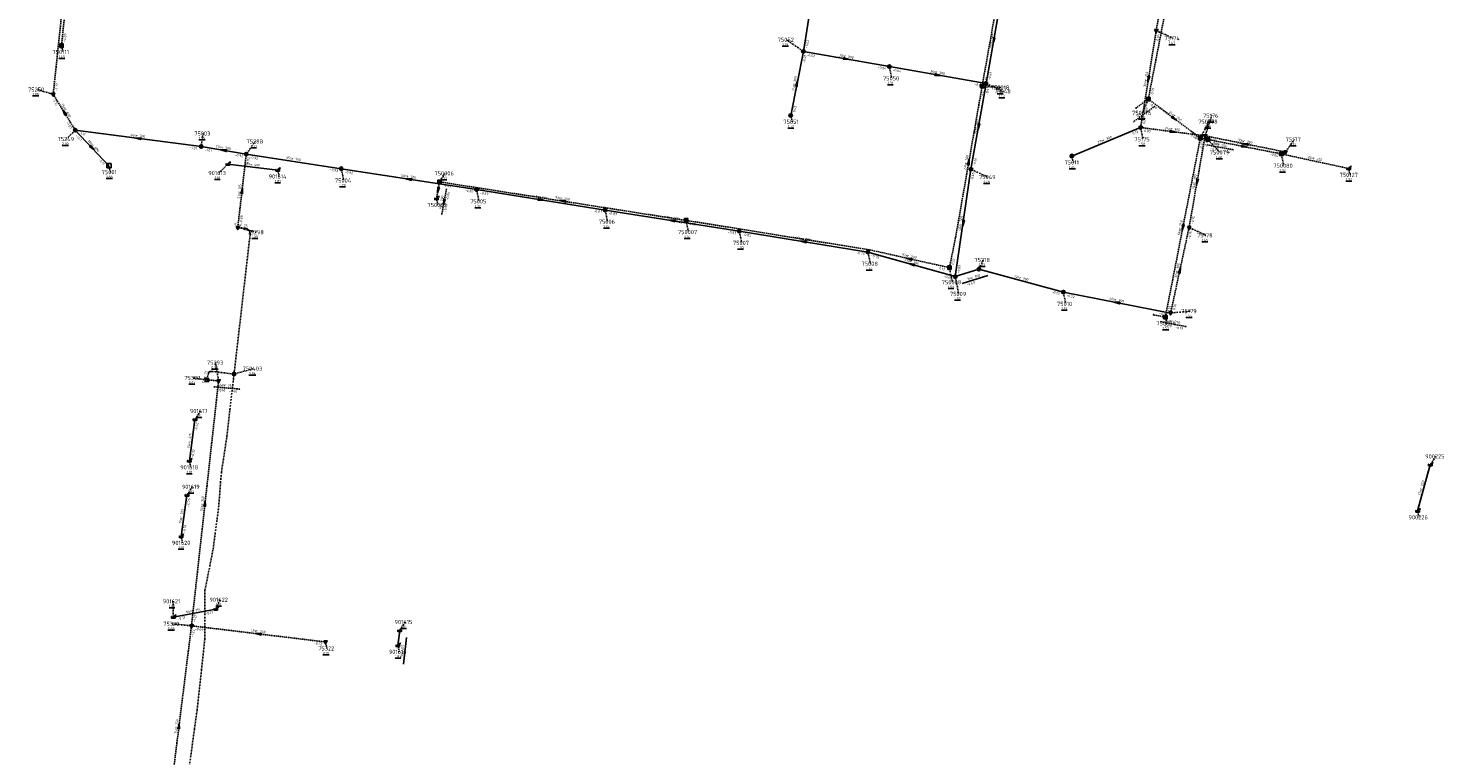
# Model space of a CAD drawing. Extents: x 188323 to 208361, y 565368 to 574910.
# Tile 230 of 256: x 199749 to 200264, y 571492 to 571757. Entities that reach past the tile are written whole.
import ezdxf

# ---------------------------------------------------------------- set-up
doc = ezdxf.new("R2010")
doc.units = 0
doc.linetypes.add('DASHDOT', pattern=[1, 0.5, -0.25, 0, -0.25])
doc.linetypes.add('DASHED', pattern=[0.75, 0.5, -0.25])
doc.layers.get('0').update_dxf_attribs({"linetype": 'CONTINUOUS'})
for name, color, linetype in [('RIO-AFM', 7, 'CONTINUOUS'), ('RIO-BOK', 7, 'CONTINUOUS'), ('RIO-DET', 7, 'CONTINUOUS'), ('RIO-KNP', 7, 'CONTINUOUS'), ('RIO-KNR', 7, 'CONTINUOUS'), ('RIO-LAG', 7, 'CONTINUOUS'), ('RIO-LAG_0B', 7, 'CONTINUOUS'), ('RIO-LAG_1B', 7, 'DASHED'), ('RIO-LAG_2B', 7, 'DASHED'), ('RIO-LAG_5', 7, 'DASHDOT'), ('RIO-LEN', 7, 'CONTINUOUS'), ('RIO-MVD', 1, 'CONTINUOUS'), ('RIO-VRB', 6, 'DASHDOT'), ('RIO-VRH', 7, 'CONTINUOUS')]:
    doc.layers.add(name, color=color, linetype=linetype)
doc.styles.add('RIO-TXT', font='isocp.shx')

# ---------------------------------------------------------------- blocks, each defined once
blk = doc.blocks.new('L_VHR')
blk.add_lwpolyline([(-0.5, 0), (0.5, 0), (-0.5, 0.15), (-0.5, -0.15), (0.5, 0)])
blk = doc.blocks.new('K_UTB')
blk.add_lwpolyline([(0.5, 0.15), (0.5, -0.3), (-0.5, -0.3), (-0.5, 0.15), (-0.45, 0.15), (-0.45, -0.25), (0, -0.25), (0.45, -0.25), (0.45, 0.15)], close=True)
blk.add_lwpolyline([(0.85, 0.6), (0.55, 0.65), (0.614828, 0.459583), (0.850842, 0.598937)])
blk.add_arc((0.85, -0.25), 0.85, 90, 180)
at = {"style": 'RIO-TXT', "flags": 1}
blk.add_attdef('KNOOPNAAM', (2, 2), '', height=1, dxfattribs=at)
blk = doc.blocks.new('K_IPR')
blk.add_lwpolyline([(-0.5, -0.5), (0.5, -0.5), (0.5, 0.5), (-0.5, 0.5)], close=True)
blk.add_solid([(-0.5, 0.5), (0.5, 0.5), (-0.5, -0.5), (0.5, -0.5)])
at = {"style": 'RIO-TXT', "flags": 1}
blk.add_attdef('KNOOPNAAM', (2, 2), '', height=1, dxfattribs=at)
blk = doc.blocks.new('K_RGM')
blk.add_lwpolyline([(-0.6, 0.6), (-0.6, -0.6), (0.6, -0.6), (0.6, 0.6)], close=True)
blk.add_solid([(-0.6, 0.6), (0, 0.6), (-0.6, -0.6), (0, -0.6)])
at = {"style": 'RIO-TXT', "flags": 1}
blk.add_attdef('KNOOPNAAM', (2, 2), '', height=1, dxfattribs=at)
blk = doc.blocks.new('K_IPG')
blk.add_circle((0, 0), 0.5)
for points in [[(0, 0), (-0.5, 0), (-0.433013, 0.25)], [(0, 0), (-0.433013, -0.25), (-0.5, 0)], [(0, 0), (-0.433013, 0.25), (-0.25, 0.433013)], [(0, 0), (-0.25, -0.433013), (-0.433013, -0.25)], [(0, 0), (-0.25, 0.433013), (0, 0.5)], [(0, 0), (0, -0.5), (-0.25, -0.433013)], [(0, 0), (0, 0.5), (0.25, 0.433013)], [(0, 0), (0.25, 0.433013), (0.433013, 0.25)], [(0, 0), (0.433013, 0.25), (0.5, 0)], [(0, 0), (0.5, 0), (0.433013, -0.25)], [(0, 0), (0.433013, -0.25), (0.25, -0.433013)], [(0, 0), (0.25, -0.433013), (0, -0.5)]]:
    blk.add_solid(points)
at = {"style": 'RIO-TXT', "flags": 1}
blk.add_attdef('KNOOPNAAM', (2, 2), '', height=1, dxfattribs=at)
blk = doc.blocks.new('K_FIC')
blk.add_circle((0, 0), 0.0625)
at = {"style": 'RIO-TXT', "flags": 1}
blk.add_attdef('KNOOPNAAM', (2, 2), '', height=1, dxfattribs=at)
blk = doc.blocks.new('K_IPD')
blk.add_lwpolyline([(-0.496027, 0.307994), (0.503973, 0.307994), (0.003973, -0.558031)], close=True)
blk.add_solid([(-0.496027, 0.307994), (0.503973, 0.307994), (0.003973, -0.558031)])
at = {"style": 'RIO-TXT', "flags": 1}
blk.add_attdef('KNOOPNAAM', (2, 2), '', height=1, dxfattribs=at)
blk = doc.blocks.new('K_PUN')
blk.add_lwpolyline([(0.5, 0.5), (-0.5, 0.5), (-0.5, -0.5), (0.5, -0.5)], close=True)
blk.add_solid([(-0.5, -0.5), (0.5, 0.5), (0.5, -0.5)])
at = {"style": 'RIO-TXT', "flags": 1}
blk.add_attdef('KNOOPNAAM', (2, 2), '', height=1, dxfattribs=at)
blk = doc.blocks.new('1082_06______750006____750005_')
at = {"layer": 'RIO-LAG_1B'}
blk.add_line((0, 0), (-1.783, -9.658), dxfattribs=at)
at = {"layer": 'RIO-VRH', "xscale": 2, "yscale": 2, "zscale": 2, "rotation": 259.5139}
blk.add_blockref('L_VHR', (-0.8915, -4.829), dxfattribs=at)
at = {"layer": 'RIO-AFM', "style": 'RIO-TXT'}
blk.add_text('r 200', height=0.9, rotation=439.5139, dxfattribs=at).set_placement((-1.5805, -5.8002))
at = {"layer": 'RIO-BOK', "style": 'RIO-TXT'}
for s, p in [('-0.06', (0.6306, -4.2857)), ('-0.09', (-0.1525, -8.5351))]:
    blk.add_text(s, height=0.9, rotation=439.5139, dxfattribs=at).set_placement(p)
at = {"layer": 'RIO-LEN', "style": 'RIO-TXT'}
blk.add_text('6m', height=0.9, rotation=439.5139, dxfattribs=at).set_placement((-1.8741, -7.3934))
blk = doc.blocks.new('1093_06______750076____750077_')
at = {"layer": 'RIO-LAG_1B'}
blk.add_line((0, 0), (-7.947, -5.772), dxfattribs=at)
at = {"layer": 'RIO-AFM', "style": 'RIO-TXT'}
blk.add_text('r 200', height=0.9, rotation=395.9701, dxfattribs=at).set_placement((-5.1424, -3.1154))
at = {"layer": 'RIO-LEN', "style": 'RIO-TXT'}
blk.add_text('6m', height=0.9, rotation=395.9701, dxfattribs=at).set_placement((-6.4528, -4.0679))
blk = doc.blocks.new('1094_06______750078____750079_')
at = {"layer": 'RIO-LAG_1B'}
blk.add_line((0, 0), (9.66, -1.77), dxfattribs=at)
at = {"layer": 'RIO-AFM', "style": 'RIO-TXT'}
blk.add_text('r 250', height=0.9, rotation=349.585, dxfattribs=at).set_placement((3.8575, -0.1983))
at = {"layer": 'RIO-BOK', "style": 'RIO-TXT'}
for p in [(1.1246, -1.6293), (5.3739, -2.4076)]:
    blk.add_text('-0.42', height=0.9, rotation=349.585, dxfattribs=at).set_placement(p)
at = {"layer": 'RIO-LEN', "style": 'RIO-TXT'}
blk.add_text('3m', height=0.9, rotation=349.585, dxfattribs=at).set_placement((2.264, 0.0936))
blk = doc.blocks.new('1095_06______750082____750081_')
at = {"layer": 'RIO-LAG_1B'}
blk.add_line((0, 0), (9.642, -1.864), dxfattribs=at)
at = {"layer": 'RIO-AFM', "style": 'RIO-TXT'}
blk.add_text('r 250', height=0.9, rotation=349.0262, dxfattribs=at).set_placement((3.8554, -0.2359))
at = {"layer": 'RIO-BOK', "style": 'RIO-TXT'}
for p in [(1.1087, -1.6402), (5.3502, -2.4599)]:
    blk.add_text('-0.19', height=0.9, rotation=349.0262, dxfattribs=at).set_placement(p)
at = {"layer": 'RIO-LEN', "style": 'RIO-TXT'}
blk.add_text('4m', height=0.9, rotation=349.0262, dxfattribs=at).set_placement((2.2648, 0.0715))
blk = doc.blocks.new('1098_06______75009_____75218_')
at = {"layer": 'RIO-LAG_0B'}
blk.add_line((0, 0), (9.37, 2.941), dxfattribs=at)
at = {"layer": 'RIO-AFM', "style": 'RIO-TXT'}
blk.add_text('r 300', height=0.9, rotation=17.4281, dxfattribs=at).set_placement((3.5044, 1.6243))
at = {"layer": 'RIO-BOK', "style": 'RIO-TXT'}
blk.add_text('-0.69', height=0.9, rotation=17.4281, dxfattribs=at).set_placement((1.7549, -0.9164))
at = {"layer": 'RIO-LEN', "style": 'RIO-TXT'}
blk.add_text('9m', height=0.9, rotation=17.4281, dxfattribs=at).set_placement((1.9588, 1.139))
blk = doc.blocks.new('1136_06______75309___c175293_')
at = {"layer": 'RIO-LAG_2B'}
blk.add_line((0, 0), (9.776, -0.937), dxfattribs=at)
at = {"layer": 'RIO-AFM', "style": 'RIO-TXT'}
blk.add_text('r 250', height=0.9, rotation=354.4903, dxfattribs=at).set_placement((3.8603, 0.1324))
at = {"layer": 'RIO-BOK', "style": 'RIO-TXT'}
for p in [(1.2598, -1.5271), (5.5601, -1.9392)]:
    blk.add_text('-1.40', height=0.9, rotation=354.4903, dxfattribs=at).set_placement(p)
at = {"layer": 'RIO-LEN', "style": 'RIO-TXT'}
blk.add_text('4m', height=0.9, rotation=354.4903, dxfattribs=at).set_placement((2.2477, 0.2869))
blk = doc.blocks.new('1424_90______901615____901616_')
at = {"layer": 'RIO-LAG'}
blk.add_line((0, 0), (-1.16, -9.753), dxfattribs=at)
at = {"layer": 'RIO-AFM', "style": 'RIO-TXT'}
blk.add_text('r 315', height=0.9, rotation=443.1903, dxfattribs=at).set_placement((-1.2053, -5.8902))
at = {"layer": 'RIO-LEN', "style": 'RIO-TXT'}
blk.add_text('5m', height=0.9, rotation=443.1903, dxfattribs=at).set_placement((-1.3961, -7.4989))

msp = doc.modelspace()

# ---------------------------------------------------------------- linework, layer by layer
at = {"layer": 'RIO-LAG'}
for p, q in [((199821.296, 571707.008), (199839.456, 571704.896)), ((199809.376, 571614.144), (199807.328, 571599.04)), ((200258.816, 571597.632), (200254.192, 571580.8)), ((199806.448, 571586.56), (199804.304, 571571.52)), ((199801.488, 571542.144), (199816.928, 571545.088)), ((199883.84, 571537.28), (199883.184, 571531.84))]:
    msp.add_line(p, q, dxfattribs=at)
at = {"layer": 'RIO-LAG_0B'}
for p, q in [((200030.704, 571748.096), (200035.696, 571779.392)), ((200102.704, 571767.68), (200097.2, 571736.384)), ((200026.096, 571724.8), (200030.704, 571748.096)), ((200062, 571742.592), (200030.704, 571748.096)), ((200062, 571742.592), (200097.2, 571736.384)), ((200097.2, 571736.384), (200091.696, 571705.216)), ((199778.08, 571706.496), (199765.808, 571719.424)), ((199765.808, 571719.424), (199811.6, 571713.472)), ((200153.408, 571720.384), (200128.4, 571710.016)), ((199811.6, 571713.472), (199828.032, 571710.72)), ((199828.032, 571710.72), (199862.592, 571705.408)), ((199862.592, 571705.408), (199911.808, 571697.792)), ((200086, 571666.112), (200091.696, 571705.216)), ((199911.808, 571697.792), (199958.592, 571690.368)), ((199958.592, 571690.368), (200007.392, 571682.688)), ((200007.392, 571682.688), (200054.208, 571675.072)), ((200054.208, 571675.072), (200086, 571666.112)), ((200086, 571666.112), (200094.592, 571668.8)), ((200094.592, 571668.8), (200125.296, 571660.48)), ((200125.296, 571660.48), (200164.32, 571652.864))]:
    msp.add_line(p, q, dxfattribs=at)
at = {"layer": 'RIO-LAG_1B'}
for p, q in [((199760.8, 571750.208), (199768.144, 571821.056)), ((200095.76, 571735.488), (200107.744, 571802.88)), ((200167.968, 571791.616), (200156.208, 571730.752)), ((200156.208, 571730.752), (200151.76, 571727.488)), ((200175.136, 571716.544), (200156.208, 571730.752)), ((200162.416, 571651.392), (200175.136, 571716.544)), ((200175.136, 571716.544), (200177.856, 571716.032)), ((200177.856, 571716.032), (200204.624, 571710.784)), ((200204.624, 571710.784), (200229.088, 571705.472)), ((199898.368, 571700.608), (199897.232, 571694.528)), ((199988.032, 571686.592), (199898.368, 571700.608)), ((200158.128, 571652.224), (200162.416, 571651.392))]:
    msp.add_line(p, q, dxfattribs=at)
for points in [[(200095.76, 571735.488), (200086.08, 571680.32), (200083.856, 571669.376)], [(200083.856, 571669.376), (200054.64, 571675.904), (199988.032, 571686.592)]]:
    msp.add_lwpolyline(points, dxfattribs=at)
at = {"layer": 'RIO-LAG_2B'}
for p, q in [((199757.792, 571732.48), (199763.92, 571790.656)), ((200165.296, 571791.04), (200159.088, 571755.712)), ((200159.088, 571755.712), (200153.408, 571720.384)), ((199765.808, 571719.424), (199757.792, 571732.48)), ((200153.408, 571720.384), (200176.88, 571717.376)), ((200176.88, 571717.376), (200171.04, 571683.968)), ((200176.88, 571717.376), (200206.08, 571711.488)), ((199828.032, 571710.72), (199824.928, 571683.968)), ((200171.04, 571683.968), (200164.32, 571652.864)), ((199817.952, 571628.16), (199808.096, 571539.008)), ((199813.696, 571628.544), (199817.952, 571628.16)), ((199808.096, 571539.008), (199799.008, 571465.92)), ((199808.096, 571539.008), (199856.848, 571533.12))]:
    msp.add_line(p, q, dxfattribs=at)
at = {"layer": 'RIO-LAG_5'}
for points in [[(199824.928, 571683.968), (199827.664, 571683.712), (199827.984, 571683.648), (199828.448, 571683.456), (199828.784, 571683.2), (199829.008, 571682.944), (199829.184, 571682.688), (199829.36, 571682.24), (199829.424, 571681.92), (199829.424, 571681.6), (199829.392, 571681.216), (199823.584, 571630.656)], [(199806.016, 571478.144), (199809.136, 571501.248), (199810.144, 571508.416), (199811.744, 571522.944), (199812.928, 571534.016), (199813.008, 571552), (199815.984, 571566.976), (199817.984, 571582.144), (199818.656, 571591.104), (199819.024, 571595.072), (199820.992, 571608), (199822.064, 571617.792), (199823.584, 571630.656)], [(199813.696, 571628.544), (199814.24, 571630.784), (199814.32, 571631.04), (199814.464, 571631.296), (199814.656, 571631.424), (199814.848, 571631.552), (199815.008, 571631.616), (199815.216, 571631.616), (199815.488, 571631.616), (199823.584, 571630.656)]]:
    msp.add_lwpolyline(points, dxfattribs=at)
at = {"layer": 'RIO-VRB'}
for p, q in [((200030.7, 571748.1), (200024.5719, 571752.3359)), ((200159.09, 571755.72), (200165.2169, 571752.8822)), ((199760.8, 571750.22), (199761.3335, 571747.8916)), ((200062, 571742.6), (200062.8806, 571738.302)), ((200097.2, 571736.4), (200103.3269, 571733.5622)), ((199757.8, 571732.47), (199751.817, 571734.2231)), ((200095.76, 571735.49), (200102.7275, 571734.9613)), ((200156.21, 571730.74), (200154.1347, 571725.7305)), ((200026.1, 571724.8), (200026.6335, 571722.4716)), ((200175.14, 571716.53), (200178.1769, 571722.4914)), ((200176.88, 571717.37), (200179.299, 571724.7186)), ((199765.81, 571719.4), (199762.5494, 571716.211)), ((199811.6, 571713.5), (199812.3071, 571718.2132)), ((200153.41, 571720.38), (200154.2906, 571716.082)), ((200177.86, 571716.03), (200182.4072, 571711.3098)), ((200206.08, 571711.46), (200209.3418, 571716.048)), ((199828.04, 571710.74), (199831.3018, 571715.328)), ((200204.62, 571710.79), (200205.5006, 571706.492)), ((199778.08, 571706.48), (199778.6135, 571704.1516)), ((199821.3, 571707.02), (199818.0394, 571703.831)), ((199862.6, 571705.4), (199863.4806, 571701.102)), ((200091.7, 571705.2), (200097.8269, 571702.3622)), ((200128.4, 571710), (200128.9335, 571707.6716)), ((200229.09, 571705.49), (200229.6235, 571703.1616)), ((199839.46, 571704.89), (199839.9935, 571702.5616)), ((199898.36, 571700.64), (199900.3364, 571703.6958)), ((199911.8, 571697.8), (199912.6806, 571693.502)), ((199897.23, 571694.53), (199897.7635, 571692.2016)), ((199958.6, 571690.4), (199959.4806, 571686.102)), ((199988.03, 571686.62), (199988.9106, 571682.322)), ((199824.93, 571684), (199831.5782, 571682.28)), ((200007.4, 571682.7), (200008.2806, 571678.402)), ((200171.04, 571684), (200177.1669, 571681.1622)), ((200054.2, 571675.1), (200055.0806, 571670.802)), ((200083.85, 571669.35), (200084.9041, 571664.0671)), ((200094.6, 571668.8), (200096.1372, 571672.1632)), ((200086, 571666.1), (200087.2276, 571659.8323)), ((200125.3, 571660.5), (200126.1806, 571656.202)), ((200162.41, 571651.42), (200162.9435, 571649.0916)), ((200164.32, 571652.86), (200171.395, 571653.56)), ((199817.95, 571628.13), (199816.894, 571634.8125)), ((199813.7, 571628.54), (199808.625, 571629.2384)), ((199823.58, 571630.67), (199830.5475, 571632.5987)), ((199809.37, 571614.12), (199811.3464, 571617.1758)), ((199807.32, 571599.02), (199807.8535, 571596.6916)), ((200258.82, 571597.62), (200260.7964, 571600.6758)), ((199806.45, 571586.55), (199808.4264, 571589.6058)), ((200254.19, 571580.83), (200254.7235, 571578.5016)), ((199804.3, 571571.54), (199804.8335, 571569.2116)), ((199801.49, 571542.14), (199801.4892, 571547.915)), ((199816.93, 571545.11), (199818.4672, 571548.4732)), ((199808.09, 571539.01), (199801.015, 571539.7078)), ((199883.84, 571537.31), (199885.8164, 571540.3658)), ((199856.85, 571533.09), (199857.3835, 571530.7616)), ((199883.19, 571531.86), (199883.7235, 571529.5316))]:
    msp.add_line(p, q, dxfattribs=at)

# ---------------------------------------------------------------- block references
at = {"layer": 'RIO-DET'}
for name, p in [('1093_06______750076____750077_', (200158.704, 571728.256)), ('1094_06______750078____750079_', (200177.632, 571714.048)), ('1082_06______750006____750005_', (199900.864, 571698.112)), ('1098_06______75009_____75218_', (200088.496, 571663.616)), ('1095_06______750082____750081_', (200160.624, 571649.728)), ('1136_06______75309___c175293_', (199816.192, 571626.048)), ('1424_90______901615____901616_', (199886.336, 571534.784))]:
    msp.add_blockref(name, p, dxfattribs=at)
at = {"layer": 'RIO-KNP', "xscale": 1.25, "yscale": 1.25, "zscale": 1.25}
for name, p in [('K_IPD', (200159.088, 571755.712)), ('K_IPR', (199760.8, 571750.208)), ('K_IPG', (200030.704, 571748.096)), ('K_IPG', (200062, 571742.592)), ('K_IPR', (200095.76, 571735.488)), ('K_IPG', (200097.2, 571736.384)), ('K_IPD', (199757.792, 571732.48)), ('K_IPR', (200156.208, 571730.752)), ('K_FIC', (200151.76, 571727.488)), ('K_IPG', (200026.096, 571724.8)), ('K_IPD', (200153.408, 571720.384)), ('K_IPG', (199765.808, 571719.424)), ('K_IPR', (200175.136, 571716.544)), ('K_IPD', (200176.88, 571717.376)), ('K_IPR', (200177.856, 571716.032)), ('K_IPG', (199811.6, 571713.472)), ('K_IPG', (199828.032, 571710.72)), ('K_IPG', (200128.4, 571710.016)), ('K_IPR', (200204.624, 571710.784)), ('K_IPD', (200206.08, 571711.488)), ('K_RGM', (199778.08, 571706.496)), ('K_UTB', (199821.296, 571707.008)), ('K_UTB', (199839.456, 571704.896)), ('K_IPG', (199862.592, 571705.408)), ('K_IPG', (200091.696, 571705.216)), ('K_UTB', (200229.088, 571705.472)), ('K_IPR', (199898.368, 571700.608)), ('K_UTB', (199897.232, 571694.528)), ('K_IPG', (199911.808, 571697.792)), ('K_IPG', (199958.592, 571690.368)), ('K_IPR', (199988.032, 571686.592)), ('K_IPD', (199824.928, 571683.968)), ('K_IPG', (200007.392, 571682.688)), ('K_IPD', (200171.04, 571683.968)), ('K_IPG', (200054.208, 571675.072)), ('K_IPR', (200083.856, 571669.376)), ('K_IPG', (200094.592, 571668.8)), ('K_IPG', (200086, 571666.112)), ('K_IPG', (200125.296, 571660.48)), ('K_FIC', (200158.128, 571652.224)), ('K_IPR', (200162.416, 571651.392)), ('K_IPD', (200164.32, 571652.864)), ('K_PUN', (199813.696, 571628.544)), ('K_IPD', (199817.952, 571628.16)), ('K_IPG', (199823.584, 571630.656)), ('K_UTB', (199809.376, 571614.144)), ('K_UTB', (199807.328, 571599.04)), ('K_UTB', (200258.816, 571597.632)), ('K_UTB', (199806.448, 571586.56)), ('K_UTB', (200254.192, 571580.8)), ('K_UTB', (199804.304, 571571.52)), ('K_UTB', (199816.928, 571545.088)), ('K_UTB', (199801.488, 571542.144)), ('K_IPD', (199808.096, 571539.008)), ('K_UTB', (199883.84, 571537.28)), ('K_IPD', (199856.848, 571533.12)), ('K_UTB', (199883.184, 571531.84))]:
    msp.add_blockref(name, p, dxfattribs=at)
at = {"layer": 'RIO-VRH', "xscale": 2, "yscale": 2, "zscale": 2}
for p, rotation in [((200099.95, 571752.05), 260.0257), ((200046.35, 571745.35), 350.0348), ((200028.4, 571736.45), 78.8241), ((200079.6, 571739.5), 350.0116), ((200156.25, 571738.05), 260.8611), ((199761.805, 571725.935), 121.5081), ((200094.45, 571720.8), 259.9944), ((200165.675, 571723.635), 323.1096), ((199788.705, 571716.45), 532.6587), ((200165.145, 571718.875), 352.6925), ((199771.945, 571712.94), 313.5266), ((199819.82, 571712.12), 530.4708), ((200191.24, 571713.41), 348.9219), ((200191.48, 571714.415), 528.5592), ((200090.92, 571707.91), 440.0385), ((199887.2, 571701.6), 531.2197), ((200173.96, 571700.685), 260.0652), ((199826.485, 571697.37), 443.3576), ((199897.795, 571697.585), 259.5139), ((199935.2, 571694.1), 351.0157), ((199943.195, 571693.63), 171.1146), ((199983, 571686.55), 531.0343), ((200088.85, 571685.65), 261.6976), ((200168.775, 571683.975), 258.9294), ((200030.8, 571678.9), 530.777), ((200069.245, 571672.615), 167.3998), ((200070.1, 571670.6), 524.1991), ((200167.68, 571668.43), 437.8145), ((200144.81, 571656.68), 528.9229), ((199813.02, 571583.57), 443.6782), ((199832.47, 571536.05), 533.0782), ((199803.55, 571502.47), 442.9091)]:
    msp.add_blockref('L_VHR', p, dxfattribs=dict(at, rotation=rotation))

# ---------------------------------------------------------------- texts
at = {"layer": 'RIO-AFM', "style": 'RIO-TXT'}
for s, rotation, p in [('r 400', 440.0257, (200099.3079, 571751.3399)), ('r 300', 350.0348, (200045.6399, 571745.9921)), ('r 300', 78.8241, (200027.7525, 571735.7519)), ('r 300', 350.0116, (200078.8902, 571740.1437)), ('r 300', 440.8611, (200155.617, 571737.3308)), ('r 600', 301.5081, (199761.8116, 571726.8895)), ('r 500', 439.9944, (200093.8075, 571720.0905)), ('r 250', 323.1096, (200165.3314, 571724.5269)), ('r 700', 352.6587, (199787.9668, 571717.0635)), ('r 300', 382.5378, (200139.9617, 571715.3486)), ('r 300', 352.6925, (200164.4057, 571719.4809)), ('r 300', 348.5592, (200190.7868, 571715.0746)), ('r 600', 313.5266, (199771.753, 571713.8757)), ('r 700', 350.4708, (199819.1045, 571712.752)), ('r 250', 348.9219, (200190.5424, 571714.0644)), ('r 400', 353.311, (199829.6339, 571706.5513)), ('r 700', 351.2173, (199844.5972, 571708.6983)), ('r 160', 440.0385, (200090.2704, 571707.2009)), ('r 250', 347.7802, (200216.1703, 571708.8075)), ('r 700', 351.2197, (199886.4777, 571702.233)), ('r 300', 440.0652, (200173.3177, 571699.9748)), ('r 315', 443.3576, (199825.8868, 571696.6238)), ('r 700', 351.0157, (199934.4798, 571694.7348)), ('r 200', 351.1146, (199942.4759, 571694.2771)), ('r 75', 353.5223, (199825.8144, 571684.4033)), ('r 700', 351.0343, (199982.2796, 571687.1852)), ('r 500', 81.6976, (200088.2384, 571684.9205)), ('r 250', 78.9294, (200168.1288, 571683.2757)), ('r 700', 350.777, (200030.0827, 571679.5377)), ('r 200', 347.3998, (200068.5653, 571673.2885)), ('r 700', 344.1991, (200069.4592, 571671.3113)), ('r 300', 437.8145, (200167.0109, 571667.7451)), ('r 300', 344.8728, (200109.3007, 571665.3534)), ('r 300', 348.9229, (200144.1128, 571657.3383)), ('r 75', 76.38, (199813.3569, 571629.2477)), ('r 315', 442.2604, (199807.7362, 571605.8347)), ('r 250', 434.5758, (200255.8027, 571588.5778)), ('r 250', 443.6782, (199812.4061, 571582.8223)), ('r 315', 441.8403, (199804.7609, 571578.3144)), ('r 315', 10.8872, (199808.3202, 571543.963)), ('r 200', 353.0782, (199831.7277, 571536.659)), ('r 250', 442.9091, (199802.9312, 571501.7299))]:
    msp.add_text(s, height=0.9, rotation=rotation, dxfattribs=at).set_placement(p)
at = {"layer": 'RIO-BOK', "style": 'RIO-TXT'}
for s, rotation, p in [('-0.85', 84.0752, (199762.3368, 571751.468)), ('-0.02', 80.9158, (200032.3033, 571749.2614)), ('0.04', 440.8611, (200159.8872, 571751.9863)), ('-0.02', 78.8241, (200031.2792, 571743.8055)), ('-0.02', 350.0348, (200031.8374, 571746.4796)), ('-0.04', 350.0348, (200057.7227, 571741.948)), ('-0.04', 350.0116, (200063.1367, 571740.9791)), ('-1.10', 83.9876, (199759.3387, 571733.7157)), ('-0.63', 350.0116, (200092.9226, 571735.7522)), ('0.11', 79.8991, (200097.3836, 571736.6228)), ('-0.63', 440.0257, (200098.8204, 571737.5374)), ('0.11', 440.0385, (200096.4908, 571731.7471)), ('-0.63', 439.9944, (200097.8498, 571732.1228)), ('-0.01', 439.0663, (200157.8492, 571731.8501)), ('-1.10', 301.5081, (199757.339, 571730.5447)), ('0.03', 78.8241, (200027.7446, 571725.9021)), ('-0.40', 323.1096, (200156.4902, 571728.7802)), ('-1.07', 301.5081, (199762.4803, 571722.1675)), ('0.00', 440.8611, (200155.0137, 571721.5409)), ('-1.07', 313.5266, (199765.76, 571717.4209)), ('-1.11', 352.6587, (199767.0204, 571717.8334)), ('0.12', 382.5378, (200150.6531, 571717.7361)), ('0.00', 352.6925, (200154.6213, 571718.8141)), ('-0.42', 323.1096, (200171.0285, 571717.8813)), ('-0.09', 352.6925, (200172.6372, 571716.5152)), ('-0.09', 440.0652, (200177.5338, 571713.0938)), ('-0.09', 348.5592, (200177.9753, 571715.7208)), ('-1.01', 352.6587, (199807.3582, 571712.6619)), ('-1.01', 350.4708, (199812.7497, 571711.8883)), ('-0.92', 350.4708, (199823.7667, 571710.0459)), ('-0.03', 78.9294, (200175.7271, 571712.2366)), ('-0.03', 348.9219, (200178.9657, 571714.3878)), ('-0.04', 348.9219, (200200.3306, 571710.2183)), ('-0.01', 348.5592, (200201.7876, 571710.917)), ('-1.11', 313.5266, (199774.2476, 571708.4951)), ('-0.92', 443.3576, (199828.9426, 571706.5078)), ('-0.92', 351.2173, (199829.2106, 571709.1434)), ('-0.92', 351.2173, (199858.3378, 571704.6617)), ('-0.66', 439.9944, (200093.321, 571706.3365)), ('-0.92', 351.2197, (199863.7707, 571703.8035)), ('-0.66', 81.6976, (200092.4938, 571700.9404)), ('-0.06', 351.1146, (199899.5277, 571699.0413)), ('-0.83', 351.2197, (199907.5389, 571697.0709)), ('-0.83', 351.0157, (199912.965, 571696.1993)), ('-0.87', 351.0157, (199954.3362, 571689.6846)), ('-0.88', 443.3576, (199826.4816, 571685.2297)), ('-0.87', 351.0343, (199959.7655, 571688.7997)), ('0.03', 351.1146, (199984.3052, 571685.8413)), ('0.03', 350.8416, (199989.1901, 571685.0158)), ('-0.15', 440.0652, (200172.6596, 571685.1385)), ('-0.83', 351.0343, (200003.1363, 571681.9845)), ('-0.83', 350.777, (200008.5583, 571681.0945)), ('-0.15', 437.8145, (200171.5264, 571679.7005)), ('-0.75', 350.777, (200049.9336, 571674.4023)), ('-0.75', 344.1991, (200055.1667, 571673.3723)), ('0.12', 347.3998, (200080.0746, 571668.7766)), ('0.12', 438.5117, (200085.4999, 571670.4442)), ('-0.69', 81.6976, (200087.5873, 571667.2832)), ('-0.69', 344.1991, (200081.6793, 571665.8869)), ('-0.22', 344.8728, (200120.9817, 571660.2354)), ('-0.22', 348.9229, (200126.4057, 571658.8578)), ('-0.19', 78.9294, (200164.0526, 571652.5251)), ('0.16', 437.8145, (200165.9831, 571653.934)), ('-0.07', 348.9229, (200160.0315, 571652.2961)), ('-1.40', 443.6782, (199818.8367, 571623.9067)), ('-0.52', 442.2604, (199810.1987, 571609.87)), ('-0.52', 442.2604, (199808.8948, 571600.2197)), ('-0.76', 441.8403, (199807.2476, 571582.2944)), ('-0.76', 441.8403, (199805.8836, 571572.7281)), ('-0.71', 10.8872, (199803.129, 571541.0296)), ('-1.22', 443.6782, (199809.6347, 571540.2483)), ('-0.71', 10.8872, (199813.168, 571542.9607)), ('-1.22', 442.9091, (199808.93, 571534.7738)), ('-0.69', 353.0782, (199809.3118, 571537.4523)), ('-0.53', 353.0782, (199852.6152, 571532.2226))]:
    msp.add_text(s, height=0.9, rotation=rotation, dxfattribs=at).set_placement(p)
at = {"layer": 'RIO-KNR', "style": 'RIO-TXT'}
for s, p in [('75052', (200021.3844, 571751.5859)), ('75174', (200162.0294, 571752.1322)), ('750111', (199757.5085, 571747.1416)), ('75050', (200059.6931, 571737.552)), ('75250', (199748.6295, 571733.4731)), ('750018', (200098.9025, 571734.2113)), ('75048', (200100.1394, 571732.8122)), ('750076', (200150.3097, 571724.9805)), ('75051', (200023.446, 571721.7216)), ('750078', (200174.3519, 571721.7414)), ('75176', (200176.1115, 571723.9686)), ('75249', (199759.3619, 571715.461)), ('75003', (199809.1196, 571717.4632)), ('75288', (199828.1143, 571714.578)), ('75175', (200151.1031, 571715.332)), ('75177', (200206.1543, 571715.298)), ('750079', (200178.5822, 571710.5598)), ('75011', (200125.746, 571706.9216)), ('750080', (200201.6756, 571705.742)), ('75001', (199775.426, 571703.4016)), ('901613', (199814.2144, 571703.081)), ('901614', (199836.1685, 571701.8116)), ('75004', (199860.2931, 571700.352)), ('750006', (199896.5114, 571702.9458)), ('75049', (200094.6394, 571701.6122)), ('750127', (200225.7985, 571702.4116)), ('750005', (199893.9385, 571691.4516)), ('75005', (199909.4931, 571692.752)), ('75006', (199956.2931, 571685.352)), ('75298', (199828.3907, 571681.53)), ('750007', (199985.0856, 571681.572)), ('75178', (200173.9794, 571680.4122)), ('75007', (200005.0931, 571677.652)), ('75008', (200051.8931, 571670.052)), ('75218', (200092.9497, 571671.4132)), ('750008', (200081.0791, 571663.3171)), ('75009', (200084.0401, 571659.0823)), ('75010', (200122.9931, 571655.452)), ('75179', (200168.2075, 571652.81)), ('750081', (200159.1185, 571648.3416)), ('75293', (199813.7065, 571634.0625)), ('750403', (199826.7225, 571631.8487)), ('75309', (199805.4375, 571628.4884)), ('901617', (199807.5214, 571616.4258)), ('901618', (199804.0285, 571595.9416)), ('900225', (200256.9714, 571599.9258)), ('901619', (199804.6014, 571588.8558)), ('900226', (200250.8985, 571577.7516)), ('901620', (199801.0085, 571568.4616)), ('901621', (199797.6642, 571547.165)), ('901622', (199814.6422, 571547.7232)), ('75320', (199797.8275, 571538.9578)), ('901615', (199881.9914, 571539.6158)), ('75322', (199854.196, 571530.0116)), ('901616', (199879.8985, 571528.7816))]:
    msp.add_text(s, height=1.5, dxfattribs=at).set_placement(p)
at = {"layer": 'RIO-LEN', "style": 'RIO-TXT'}
for s, rotation, p in [('32m', 440.0257, (200098.9354, 571749.2123)), ('32m', 350.0348, (200043.5123, 571746.3646)), ('36m', 350.0116, (200076.7627, 571740.517)), ('24m', 78.8241, (200027.3342, 571733.6328)), ('36m', 440.8611, (200155.2756, 571735.198)), ('15m', 301.5081, (199760.6817, 571728.7304)), ('24m', 323.1096, (200163.6031, 571725.8225)), ('24m', 352.6925, (200162.2631, 571719.7544)), ('18m', 313.5266, (199770.2646, 571715.441)), ('46m', 352.6587, (199785.8244, 571717.3382)), ('32m', 439.9944, (200093.4339, 571717.963)), ('27m', 382.5378, (200137.9672, 571714.5193)), ('30m', 348.5592, (200188.6694, 571715.5017)), ('17m', 350.4708, (199816.9741, 571713.1082)), ('27m', 348.9219, (200188.4224, 571714.4781)), ('18m', 353.311, (199827.4884, 571706.8015)), ('35m', 351.2173, (199842.4623, 571709.0268)), ('67m', 440.0385, (200089.8984, 571705.0732)), ('25m', 347.7802, (200214.059, 571709.2634)), ('50m', 351.2197, (199884.3428, 571702.5614)), ('34m', 440.0652, (200172.9467, 571697.8469)), ('27m', 443.3576, (199825.6386, 571694.4781)), ('47m', 351.0157, (199932.3461, 571695.0708)), ('91m', 351.1146, (199940.3416, 571694.6094)), ('57m', 353.5223, (199823.6681, 571684.6457)), ('49m', 351.0343, (199980.1458, 571687.5205)), ('40m', 81.6976, (200087.9268, 571682.7831)), ('47m', 350.777, (200027.9504, 571679.8826)), ('66m', 78.9294, (200167.7143, 571681.1558)), ('97m', 347.3998, (200066.4571, 571673.7584)), ('33m', 344.1991, (200067.3805, 571671.8982)), ('32m', 344.8728, (200107.2152, 571665.9158)), ('32m', 437.8145, (200166.5566, 571665.6334)), ('40m', 348.9229, (200141.9928, 571657.752)), ('12m', 76.38, (199812.8486, 571627.1484)), ('15m', 442.2604, (199807.447, 571603.6942)), ('17m', 434.5758, (200255.2298, 571586.4952)), ('90m', 443.6782, (199812.17, 571580.6753)), ('15m', 441.8403, (199804.456, 571576.176)), ('16m', 10.8872, (199806.1991, 571543.555)), ('49m', 353.0782, (199829.5833, 571536.9179)), ('74m', 442.9091, (199802.6662, 571499.5863))]:
    msp.add_text(s, height=0.9, rotation=rotation, dxfattribs=at).set_placement(p)
at = {"layer": 'RIO-MVD', "style": 'RIO-TXT'}
for s, p in [('%%U1.47', (200163.6869, 571750.7322)), ('%%U1.45', (199759.8035, 571745.7416)), ('%%U1.29', (200023.0419, 571750.1859)), ('%%U1.31', (200061.3506, 571736.152)), ('%%U1.85', (199750.287, 571732.0731)), ('%%U1.34', (200101.1975, 571732.8113)), ('%%U1.42', (200101.7969, 571731.4122)), ('%%U1.32', (200025.1035, 571720.3216)), ('%%U1.48', (200152.6047, 571723.5805)), ('%%U1.48', (200176.6469, 571720.3414)), ('%%U1.46', (200177.769, 571722.5686)), ('%%U1.55', (199810.7771, 571716.0632)), ('%%U2.00', (199761.0194, 571714.061)), ('%%U1.61', (199829.7718, 571713.178)), ('%%U1.58', (200152.7606, 571713.932)), ('%%U1.37', (200207.8118, 571713.898)), ('%%U1.45', (200127.4035, 571705.5216)), ('%%U1.48', (200180.8772, 571709.1598)), ('%%U1.32', (200203.9706, 571704.342)), ('%%U1.88', (199777.0835, 571702.0016)), ('%%U1.81', (199816.5094, 571701.681)), ('%%U1.81', (199838.4635, 571700.4116)), ('%%U1.33', (199898.8064, 571701.5458)), ('%%U1.29', (200096.2969, 571700.2122)), ('%%U1.32', (200228.0935, 571701.0116)), ('%%U1.28', (199861.9506, 571698.952)), ('%%U1.32', (199911.1506, 571691.352)), ('%%U1.32', (199957.9506, 571683.952)), ('%%U1.09', (199830.0482, 571680.13)), ('%%U1.26', (199987.3806, 571680.172)), ('%%U1.46', (200175.6369, 571679.0122)), ('%%U1.30', (200006.7506, 571676.252)), ('%%U1.34', (200053.5506, 571668.652)), ('%%U1.53', (200094.6072, 571670.0132)), ('%%U1.51', (200083.3741, 571661.9171)), ('%%U1.57', (200085.6976, 571657.6823)), ('%%U1.51', (200124.6506, 571654.052)), ('%%U1.55', (200169.865, 571651.41)), ('%%U1.53', (200161.4135, 571646.9416)), ('%%U0.92', (199815.364, 571632.6625)), ('%%U0.91', (199807.095, 571627.0884)), ('%%U0.86', (199829.0175, 571630.4487)), ('%%U1.81', (199809.8164, 571615.0258)), ('%%U1.81', (199806.3235, 571594.5416)), ('%%U1.81', (199806.8964, 571587.4558)), ('%%U1.81', (199803.3035, 571567.0616)), ('%%U1.81', (199799.9592, 571545.765)), ('%%U1.81', (199816.9372, 571546.3232)), ('%%U0.68', (199799.485, 571537.5578)), ('%%U1.81', (199884.2864, 571538.2158)), ('%%U0.70', (199855.8535, 571528.6116)), ('%%U1.81', (199882.1935, 571527.3816))]:
    msp.add_text(s, height=0.9, dxfattribs=at).set_placement(p)

doc.saveas('drawing.dxf')
